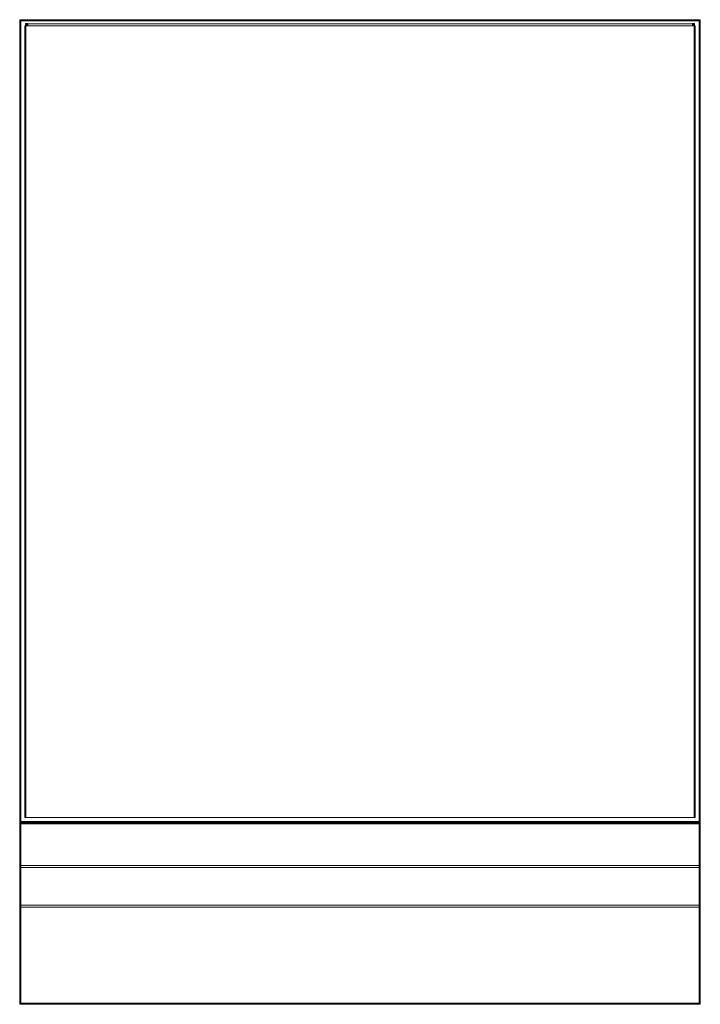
# Model space of a CAD drawing. Header units: millimetres. Extents: x 0 to 2521, y -552 to 867.
# Tile 1 of 4: x 0 to 598, y 2 to 867. Entities that reach past the tile are written whole.
import ezdxf

# ---------------------------------------------------------------- set-up
doc = ezdxf.new("R2010")
doc.units = ezdxf.units.MM
doc.layers.add('DF480101_dwg', color=8, linetype='Continuous', lineweight=9)

# ---------------------------------------------------------------- blocks, each defined once
blk = doc.blocks.new('DF480101_dwg-300031-Południe')
at = {"color": 18, "lineweight": 9}
for p, q in [((0.05, 866.84), (0.01, 866.48)), ((0.01, 866.48), (0.05, 866.84)), ((0.01, 866.48), (0.05, 866.48)), ((0.05, 866.84), (0.17, 867.12)), ((0.17, 867.12), (0.05, 866.84)), ((0.17, 867.1), (0.05, 866.83)), ((0.05, 866.84), (0.17, 867.1)), ((0.17, 867.02), (0.05, 866.79)), ((0.05, 866.83), (0.17, 867.02)), ((0.17, 866.89), (0.05, 866.71)), ((0.05, 866.79), (0.17, 866.89)), ((0.09, 866.83), (0.05, 866.84)), ((0.05, 866.48), (0.09, 866.83)), ((0.17, 866.71), (0.05, 866.61)), ((0.05, 866.71), (0.17, 866.71)), ((0.17, 866.48), (0.05, 866.61)), ((0.17, 866.48), (0.05, 866.48)), ((0.05, 866.48), (0.05, 162.69)), ((0.09, 866.83), (0.2, 867.1)), ((0.2, 866.79), (0.09, 866.83)), ((0.17, 867.12), (0.37, 867.32)), ((0.37, 867.32), (0.17, 867.12)), ((0.17, 867.1), (0.37, 867.29)), ((0.17, 867.02), (0.37, 867.19)), ((0.2, 867.1), (0.17, 867.12)), ((0.17, 867.1), (0.17, 867.12)), ((0.17, 867.02), (0.17, 867.1)), ((0.17, 866.89), (0.37, 867.02)), ((0.17, 866.89), (0.17, 867.02)), ((0.17, 866.71), (0.17, 866.89)), ((0.17, 866.48), (0.2, 866.79)), ((0.17, 866.71), (0.37, 866.79)), ((0.17, 866.48), (0.17, 866.71)), ((0.37, 866.48), (0.17, 866.48)), ((0.17, 866.48), (0.17, 162.69)), ((0.2, 867.1), (0.39, 867.29)), ((0.3, 867.02), (0.2, 867.1)), ((0.2, 866.79), (0.3, 867.02)), ((0.39, 866.71), (0.2, 866.79)), ((0.3, 867.02), (0.47, 867.19)), ((0.47, 866.89), (0.3, 867.02)), ((0.37, 867.32), (0.65, 867.44)), ((0.65, 867.44), (0.37, 867.32)), ((0.37, 867.29), (0.65, 867.4)), ((0.39, 867.29), (0.37, 867.32)), ((0.37, 867.29), (0.37, 867.32)), ((0.37, 867.19), (0.65, 867.29)), ((0.37, 867.19), (0.37, 867.29)), ((0.37, 867.02), (0.37, 867.19)), ((0.37, 867.02), (0.65, 867.1)), ((0.37, 866.79), (0.37, 867.02)), ((0.37, 866.79), (0.65, 866.83)), ((0.37, 866.48), (0.37, 866.79)), ((0.37, 866.48), (0.39, 866.71)), ((0.37, 866.48), (0.66, 866.61)), ((0.65, 866.48), (0.37, 866.48)), ((0.37, 866.48), (0.37, 162.69)), ((0.39, 867.29), (0.66, 867.4)), ((0.47, 867.19), (0.39, 867.29)), ((0.39, 866.71), (0.47, 866.89)), ((0.39, 866.71), (0.66, 866.61)), ((0.7, 866.71), (0.39, 866.71)), ((0.47, 867.19), (0.7, 867.29)), ((0.6, 867.02), (0.47, 867.19)), ((0.47, 866.89), (0.6, 867.02)), ((0.47, 866.89), (0.7, 866.71)), ((0.78, 866.79), (0.47, 866.89)), ((0.6, 867.02), (0.78, 867.1)), ((0.6, 867.02), (0.78, 866.79)), ((0.88, 866.83), (0.6, 867.02)), ((0.65, 867.44), (1.01, 867.48)), ((1.01, 867.48), (0.65, 867.44)), ((0.66, 867.4), (0.65, 867.44)), ((0.65, 867.4), (1.01, 867.44)), ((0.65, 867.4), (0.65, 867.44)), ((0.65, 867.29), (0.65, 867.4)), ((0.65, 867.29), (1.01, 867.32)), ((0.65, 867.1), (0.65, 867.29)), ((0.65, 867.1), (1.01, 867.12)), ((0.65, 866.83), (0.65, 867.1)), ((0.65, 866.83), (1.01, 866.84)), ((0.65, 866.48), (0.65, 866.83)), ((1.01, 866.48), (0.65, 866.48)), ((0.65, 866.48), (0.65, 162.69)), ((0.66, 867.4), (1.01, 867.44)), ((0.7, 867.29), (0.66, 867.4)), ((0.7, 867.29), (1.01, 867.32)), ((0.78, 867.1), (0.7, 867.29)), ((0.78, 867.1), (1.01, 867.12)), ((0.78, 867.1), (0.88, 866.83)), ((1.01, 866.84), (0.78, 867.1)), ((1.01, 866.48), (0.94, 866.84)), ((1.01, 867.48), (1.01, 867.44)), ((1.01, 867.44), (597.01, 867.44)), ((1.01, 867.44), (1.01, 867.32)), ((1.01, 867.32), (597.01, 867.32)), ((1.01, 867.32), (1.01, 867.12)), ((1.01, 867.12), (597.01, 867.12)), ((1.01, 867.12), (1.01, 866.84)), ((1.01, 866.84), (597.01, 866.84)), ((1.01, 162.69), (1.01, 866.48)), ((1.01, 866.48), (597.01, 866.48)), ((597.01, 867.44), (597.01, 867.48)), ((597.01, 867.48), (597.37, 867.44)), ((597.01, 867.48), (597.37, 867.44)), ((597.01, 867.32), (597.01, 867.44)), ((597.01, 867.44), (597.35, 867.4)), ((597.01, 867.32), (597.14, 867.44)), ((597.01, 867.12), (597.01, 867.32)), ((597.01, 867.32), (597.31, 867.29)), ((597.01, 867.32), (597.24, 867.32)), ((597.01, 866.84), (597.01, 867.12)), ((597.01, 867.12), (597.24, 867.1)), ((597.01, 867.12), (597.14, 866.83)), ((597.01, 867.12), (597.31, 867.12)), ((597.01, 866.84), (597.35, 866.84)), ((597.01, 866.48), (597.01, 866.84)), ((597.01, 866.48), (597.37, 866.48)), ((597.01, 866.48), (597.01, 162.69)), ((597.24, 867.32), (597.14, 867.44)), ((597.24, 867.1), (597.14, 866.83)), ((597.42, 867.32), (597.24, 867.44)), ((597.24, 867.44), (597.24, 867.32)), ((597.24, 867.32), (597.31, 867.12)), ((597.24, 867.32), (597.42, 867.32)), ((597.24, 867.1), (597.31, 867.29)), ((597.24, 867.1), (597.42, 867.02)), ((597.24, 866.79), (597.24, 867.1)), ((597.42, 867.02), (597.24, 866.79)), ((597.54, 867.32), (597.31, 867.44)), ((597.31, 867.44), (597.42, 867.32)), ((597.31, 867.29), (597.35, 867.4)), ((597.31, 867.29), (597.54, 867.19)), ((597.31, 867.12), (597.35, 866.84)), ((597.31, 867.12), (597.54, 867.12)), ((597.31, 866.71), (597.42, 867.02)), ((597.54, 866.89), (597.31, 866.71)), ((597.35, 867.4), (597.37, 867.44)), ((597.62, 867.32), (597.35, 867.44)), ((597.35, 867.44), (597.54, 867.32)), ((597.35, 867.4), (597.62, 867.29)), ((597.35, 866.61), (597.54, 866.89)), ((597.35, 866.84), (597.37, 866.48)), ((597.35, 866.84), (597.62, 866.84)), ((597.62, 866.71), (597.35, 866.61)), ((597.37, 867.44), (597.65, 867.32)), ((597.65, 867.32), (597.37, 867.44)), ((597.37, 867.44), (597.62, 867.32)), ((597.37, 866.48), (597.62, 866.71)), ((597.37, 162.69), (597.37, 866.48)), ((597.65, 866.48), (597.37, 866.48)), ((597.42, 867.32), (597.54, 867.12)), ((597.42, 867.32), (597.54, 867.32)), ((597.42, 867.02), (597.54, 867.19)), ((597.42, 867.02), (597.54, 866.89)), ((597.54, 867.32), (597.71, 867.12)), ((597.54, 867.32), (597.62, 867.32)), ((597.54, 867.19), (597.62, 867.29)), ((597.54, 867.19), (597.71, 867.02)), ((597.54, 867.12), (597.62, 866.84)), ((597.54, 867.12), (597.71, 867.12)), ((597.54, 866.89), (597.71, 867.02)), ((597.54, 866.89), (597.62, 866.71)), ((597.62, 867.29), (597.65, 867.32)), ((597.62, 867.32), (597.81, 867.12)), ((597.62, 867.32), (597.65, 867.32)), ((597.62, 867.29), (597.81, 867.1)), ((597.62, 866.84), (597.65, 866.48)), ((597.62, 866.84), (597.81, 866.84)), ((597.62, 866.71), (597.81, 866.79)), ((597.62, 866.71), (597.65, 866.48)), ((597.65, 867.32), (597.85, 867.12)), ((597.85, 867.12), (597.65, 867.32)), ((597.65, 162.69), (597.65, 866.48)), ((597.85, 866.48), (597.65, 866.48)), ((597.71, 867.12), (597.81, 866.84)), ((597.71, 867.12), (597.81, 867.12)), ((597.71, 867.02), (597.81, 867.1)), ((597.71, 867.02), (597.81, 866.79)), ((597.81, 867.1), (597.85, 867.12)), ((597.81, 867.12), (597.93, 866.84)), ((597.81, 867.12), (597.85, 867.12)), ((597.81, 867.1), (597.93, 866.83)), ((597.81, 866.84), (597.85, 866.48)), ((597.81, 866.84), (597.93, 866.84)), ((597.81, 866.79), (597.93, 866.83)), ((597.81, 866.79), (597.85, 866.48)), ((597.85, 867.12), (597.97, 866.84)), ((597.97, 866.84), (597.85, 867.12)), ((597.85, 162.69), (597.85, 866.48)), ((597.97, 866.48), (597.85, 866.48)), ((597.93, 866.83), (597.97, 866.84)), ((597.93, 866.84), (597.97, 866.48)), ((597.93, 866.84), (597.97, 866.84)), ((597.93, 866.83), (597.97, 866.48)), ((598.01, 866.48), (597.97, 866.84)), ((597.97, 866.84), (598.01, 866.48)), ((597.97, 162.69), (597.97, 866.48)), ((597.97, 866.48), (598.01, 866.48)), ((4.58, 862.05), (4.54, 862.05)), ((4.58, 166.2), (4.58, 862.05)), ((4.7, 862.05), (4.58, 862.05)), ((4.7, 166.2), (4.7, 862.05)), ((4.9, 862.05), (4.7, 862.05)), ((4.9, 166.2), (4.9, 862.05)), ((5.18, 862.05), (4.9, 862.05)), ((5.04, 864.06), (5.12, 864.06)), ((5.04, 862.26), (5.04, 864.06)), ((5.04, 863.86), (5.04, 864.06)), ((5.12, 863.85), (5.04, 863.86)), ((5.04, 863.86), (5.04, 862.06)), ((5.12, 862.26), (5.04, 862.26)), ((5.04, 862.26), (5.04, 862.06)), ((5.12, 864.06), (5.36, 864.07)), ((5.12, 864.06), (5.12, 862.26)), ((5.12, 862.05), (5.12, 863.85)), ((5.36, 863.85), (5.12, 863.85)), ((5.36, 862.27), (5.12, 862.26)), ((5.18, 166.2), (5.18, 862.05)), ((5.54, 862.05), (5.18, 862.05)), ((5.36, 864.07), (5.36, 862.27)), ((5.36, 864.07), (5.76, 864.07)), ((5.36, 862.05), (5.36, 863.85)), ((5.76, 863.85), (5.36, 863.85)), ((5.76, 862.27), (5.36, 862.27)), ((5.54, 166.2), (5.54, 862.05)), ((592.54, 862.05), (5.54, 862.05)), ((5.76, 864.07), (5.76, 862.27)), ((5.76, 864.07), (6.32, 864.07)), ((5.76, 862.05), (5.76, 863.85)), ((6.32, 863.84), (5.76, 863.85)), ((6.32, 862.27), (5.76, 862.27)), ((6.32, 864.07), (6.32, 862.27)), ((6.32, 864.07), (7.04, 864.07)), ((6.32, 862.05), (6.32, 863.84)), ((7.04, 863.84), (6.32, 863.84)), ((7.04, 862.27), (6.32, 862.27)), ((7.04, 862.04), (7.04, 863.84)), ((591.04, 863.84), (7.04, 863.84)), ((7.04, 862.04), (591.04, 862.04)), ((591.04, 864.07), (591.76, 864.07)), ((591.76, 863.84), (591.04, 863.84)), ((591.04, 863.84), (591.04, 862.04)), ((591.76, 862.27), (591.04, 862.27)), ((591.76, 864.07), (591.76, 862.27)), ((591.76, 864.07), (592.32, 864.07)), ((592.32, 863.85), (591.76, 863.84)), ((591.76, 863.84), (591.76, 862.05)), ((592.32, 862.27), (591.76, 862.27)), ((592.32, 864.07), (592.32, 862.27)), ((592.32, 864.07), (592.72, 864.07)), ((592.72, 863.85), (592.32, 863.85)), ((592.32, 863.85), (592.32, 862.05)), ((592.72, 862.27), (592.32, 862.27)), ((592.9, 862.05), (592.54, 862.05)), ((592.54, 862.05), (592.54, 166.2)), ((592.72, 864.07), (592.72, 862.27)), ((592.72, 864.07), (592.96, 864.06)), ((592.96, 863.85), (592.72, 863.85)), ((592.72, 863.85), (592.72, 862.05)), ((592.96, 862.26), (592.72, 862.27)), ((593.18, 862.05), (592.9, 862.05)), ((592.9, 862.05), (592.9, 166.2)), ((592.96, 864.06), (592.96, 862.26)), ((592.96, 864.06), (593.04, 864.06)), ((593.04, 863.86), (592.96, 863.85)), ((592.96, 863.85), (592.96, 862.05)), ((593.04, 862.26), (592.96, 862.26)), ((593.04, 864.06), (593.04, 862.26)), ((593.04, 864.06), (593.04, 863.86)), ((593.04, 862.06), (593.04, 863.86)), ((593.04, 862.06), (593.04, 862.26)), ((593.38, 862.05), (593.18, 862.05)), ((593.18, 862.05), (593.18, 166.2)), ((593.5, 862.05), (593.38, 862.05)), ((593.38, 862.05), (593.38, 166.2)), ((593.54, 862.05), (593.5, 862.05)), ((593.5, 862.05), (593.5, 166.2)), ((4.54, 166.2), (4.58, 166.2)), ((4.58, 166.2), (4.7, 166.2)), ((4.7, 166.2), (4.9, 166.2)), ((4.9, 166.2), (5.18, 166.2)), ((5.18, 166.2), (5.54, 166.2)), ((5.54, 166.2), (592.54, 166.2)), ((592.54, 166.2), (592.9, 166.2)), ((592.9, 166.2), (593.18, 166.2)), ((593.18, 166.2), (593.38, 166.2)), ((593.38, 166.2), (593.5, 166.2)), ((593.5, 166.2), (593.54, 166.2)), ((0.01, 162.69), (0.03, 162.33)), ((0.01, 162.69), (0.05, 162.34)), ((0.01, 162.69), (0.05, 162.69)), ((0.01, 162.69), (0.03, 162.33)), ((0.01, 162.33), (0.01, 162.05)), ((0.01, 162.05), (0.17, 162.05)), ((0.01, 162.05), (0.01, 161.85)), ((0.17, 161.53), (0.01, 161.85)), ((0.01, 161.85), (0.03, 161.69)), ((0.01, 161.69), (0.01, 161.85)), ((0.05, 161.65), (0.01, 123.09)), ((0.03, 162.33), (0.17, 162.05)), ((0.05, 162.69), (0.17, 162.69)), ((0.17, 162.69), (0.05, 162.56)), ((0.17, 162.46), (0.05, 162.56)), ((0.17, 162.28), (0.05, 162.46)), ((0.05, 162.46), (0.17, 162.46)), ((0.17, 162.15), (0.05, 162.39)), ((0.05, 162.39), (0.17, 162.28)), ((0.17, 162.08), (0.05, 162.34)), ((0.05, 162.34), (0.17, 162.15)), ((0.05, 162.33), (0.17, 162.05)), ((0.17, 162.05), (0.05, 162.33)), ((0.05, 162.33), (0.17, 162.08)), ((0.17, 161.53), (0.05, 161.65)), ((0.05, 161.65), (0.21, 123.29)), ((0.17, 162.69), (0.37, 162.69)), ((0.17, 162.69), (0.17, 162.46)), ((0.17, 162.46), (0.37, 162.39)), ((0.17, 162.46), (0.17, 162.28)), ((0.17, 162.28), (0.37, 162.15)), ((0.17, 162.28), (0.17, 162.15)), ((0.17, 162.15), (0.37, 161.98)), ((0.17, 162.15), (0.17, 162.08)), ((0.17, 162.08), (0.37, 161.88)), ((0.17, 162.08), (0.17, 162.05)), ((0.17, 162.05), (0.37, 161.85)), ((0.37, 161.85), (0.17, 162.05)), ((0.37, 161.33), (0.17, 161.53)), ((0.17, 161.53), (0.41, 123.49)), ((0.17, 161.53), (0.21, 123.29)), ((0.37, 162.69), (0.65, 162.69)), ((0.37, 162.69), (0.37, 162.39)), ((0.37, 162.39), (0.65, 162.34)), ((0.37, 162.39), (0.37, 162.15)), ((0.37, 162.15), (0.65, 162.08)), ((0.37, 162.15), (0.37, 161.98)), ((0.37, 161.98), (0.65, 161.88)), ((0.37, 161.98), (0.37, 161.88)), ((0.37, 161.88), (0.65, 161.77)), ((0.37, 161.88), (0.37, 161.85)), ((0.37, 161.85), (0.65, 161.73)), ((0.65, 161.73), (0.37, 161.85)), ((0.37, 161.85), (0.53, 161.53)), ((0.37, 161.33), (0.61, 123.69)), ((0.37, 161.33), (0.41, 123.49)), ((0.53, 161.33), (0.37, 161.33)), ((0.53, 161.53), (0.67, 161.69)), ((0.69, 161.65), (0.53, 161.53)), ((597.49, 161.53), (0.53, 161.53)), ((0.53, 161.53), (0.53, 161.33)), ((0.53, 161.33), (0.69, 161.05)), ((597.49, 161.33), (0.53, 161.33)), ((0.65, 161.05), (0.61, 123.69)), ((0.65, 162.69), (1.01, 162.69)), ((0.65, 162.69), (0.65, 162.34)), ((0.65, 162.34), (1.01, 162.33)), ((0.65, 162.34), (0.65, 162.08)), ((0.65, 162.08), (1.01, 162.05)), ((0.65, 162.08), (0.65, 161.88)), ((0.65, 161.88), (1.01, 161.85)), ((0.65, 161.88), (0.65, 161.77)), ((0.65, 161.77), (1.01, 161.73)), ((0.65, 161.77), (0.65, 161.73)), ((1.01, 161.69), (0.65, 161.73)), ((1.01, 161.69), (0.65, 161.73)), ((1.01, 160.69), (0.65, 161.05)), ((0.65, 161.05), (0.81, 123.89)), ((1.01, 160.69), (0.69, 161.05)), ((597.33, 161.05), (0.69, 161.05)), ((1.01, 160.69), (0.81, 123.89)), ((1.01, 162.33), (1.01, 162.69)), ((597.01, 162.69), (1.01, 162.69)), ((1.01, 162.33), (1.01, 162.05)), ((597.01, 162.33), (1.01, 162.33)), ((597.01, 162.05), (1.01, 162.05)), ((1.01, 162.05), (1.01, 161.85)), ((1.01, 161.85), (1.01, 161.73)), ((597.01, 161.85), (1.01, 161.85)), ((1.01, 161.73), (1.01, 161.69)), ((597.01, 161.73), (1.01, 161.73)), ((1.01, 160.69), (597.01, 160.69)), ((1.01, 124.09), (1.01, 160.69)), ((597.01, 162.69), (597.37, 162.69)), ((597.01, 162.69), (597.01, 162.33)), ((597.01, 162.05), (597.01, 162.33)), ((597.01, 162.33), (597.35, 162.33)), ((597.01, 161.85), (597.01, 162.05)), ((597.01, 162.05), (597.31, 162.05)), ((597.01, 161.73), (597.01, 161.85)), ((597.01, 161.85), (597.24, 161.85)), ((597.01, 161.85), (597.14, 161.73)), ((597.01, 161.69), (597.01, 161.73)), ((597.01, 161.69), (597.37, 161.73)), ((597.01, 161.69), (597.37, 161.73)), ((597.01, 160.69), (597.33, 161.05)), ((597.01, 160.69), (597.37, 161.05)), ((597.01, 124.09), (597.37, 161.05)), ((597.01, 160.69), (597.01, 124.09)), ((597.24, 161.85), (597.14, 161.73)), ((597.21, 123.89), (597.65, 161.33)), ((597.21, 123.89), (597.37, 161.05)), ((597.24, 161.85), (597.31, 162.05)), ((597.24, 161.85), (597.42, 161.85)), ((597.42, 161.85), (597.24, 161.73)), ((597.24, 161.73), (597.24, 161.85)), ((597.31, 162.05), (597.35, 162.33)), ((597.31, 162.05), (597.54, 162.05)), ((597.54, 161.85), (597.31, 161.73)), ((597.31, 161.73), (597.42, 161.85)), ((597.49, 161.53), (597.33, 161.65)), ((597.33, 161.05), (597.49, 161.33)), ((597.35, 162.33), (597.37, 162.69)), ((597.35, 162.33), (597.62, 162.33)), ((597.65, 161.85), (597.35, 161.69)), ((597.62, 161.85), (597.35, 161.73)), ((597.35, 161.73), (597.54, 161.85)), ((597.35, 161.05), (597.49, 161.33)), ((597.37, 162.69), (597.65, 162.69)), ((597.65, 161.85), (597.37, 161.73)), ((597.37, 161.73), (597.65, 161.85)), ((597.37, 161.73), (597.62, 161.85)), ((597.41, 123.69), (597.85, 161.53)), ((597.41, 123.69), (597.65, 161.33)), ((597.42, 161.85), (597.54, 162.05)), ((597.42, 161.85), (597.54, 161.85)), ((597.49, 161.53), (597.65, 161.85)), ((597.49, 161.33), (597.49, 161.53)), ((597.65, 161.33), (597.49, 161.33)), ((597.54, 162.05), (597.62, 162.33)), ((597.54, 162.05), (597.71, 162.05)), ((597.54, 161.85), (597.71, 162.05)), ((597.54, 161.85), (597.62, 161.85)), ((597.61, 123.49), (597.97, 161.65)), ((597.61, 123.49), (597.85, 161.53)), ((597.62, 162.33), (597.65, 162.69)), ((597.62, 162.33), (597.81, 162.33)), ((597.62, 161.85), (597.81, 162.05)), ((597.62, 161.85), (597.65, 161.85)), ((597.65, 162.69), (597.85, 162.69)), ((597.85, 162.05), (597.65, 161.85)), ((597.65, 161.85), (597.85, 162.05)), ((597.85, 161.53), (597.65, 161.33)), ((597.71, 162.05), (597.81, 162.33)), ((597.71, 162.05), (597.81, 162.05)), ((597.81, 162.33), (597.85, 162.69)), ((597.81, 162.33), (597.93, 162.33)), ((597.81, 162.05), (597.93, 162.33)), ((597.81, 162.05), (597.85, 162.05)), ((597.81, 123.29), (597.97, 161.65)), ((597.85, 162.69), (597.97, 162.69)), ((597.97, 162.33), (597.85, 162.05)), ((597.85, 162.05), (597.97, 162.33)), ((597.85, 162.05), (598.01, 162.05)), ((598.01, 161.85), (597.85, 161.53)), ((597.85, 161.69), (597.85, 148.93)), ((597.85, 161.53), (597.99, 161.69)), ((597.97, 161.65), (597.85, 161.53)), ((597.93, 162.33), (597.97, 162.69)), ((597.93, 162.33), (597.97, 162.33)), ((597.97, 162.33), (598.01, 162.69)), ((598.01, 162.69), (597.97, 162.69)), ((598.01, 162.69), (597.99, 162.33)), ((598.01, 162.05), (597.99, 162.33)), ((598.01, 161.85), (598.01, 162.05)), ((598.01, 161.73), (598.01, 161.85)), ((598.01, 123.09), (598.01, 161.69)), ((0.01, 123.09), (0.21, 123.29)), ((0.01, 123.09), (0.21, 122.97)), ((0.01, 123.09), (0.01, 88.65)), ((0.21, 123.29), (0.41, 123.49)), ((0.41, 122.78), (0.21, 122.93)), ((0.41, 123.49), (0.61, 123.69)), ((0.61, 123.69), (0.41, 123.35)), ((0.61, 123.47), (0.41, 123.35)), ((0.41, 123.27), (0.61, 123.47)), ((0.61, 123.05), (0.41, 123.13)), ((0.41, 122.92), (0.61, 123.05)), ((0.61, 122.84), (0.41, 122.92)), ((0.41, 122.78), (0.61, 122.84)), ((0.61, 122.63), (0.41, 122.78)), ((0.61, 123.69), (0.81, 123.89)), ((0.81, 122.47), (0.61, 122.63)), ((0.81, 123.89), (1.01, 124.09)), ((1.01, 122.32), (0.81, 122.47)), ((1.01, 123.73), (1.01, 124.09)), ((597.01, 124.09), (1.01, 124.09)), ((1.01, 123.73), (1.01, 123.38)), ((1.01, 123.38), (1.01, 123.03)), ((1.01, 123.03), (1.01, 122.67)), ((1.01, 122.67), (1.01, 122.32)), ((1.01, 122.32), (597.01, 122.32)), ((1.01, 89.41), (1.01, 122.32)), ((597.01, 124.09), (597.21, 123.89)), ((597.01, 124.09), (597.01, 123.73)), ((597.01, 123.38), (597.01, 123.73)), ((597.01, 123.03), (597.01, 123.38)), ((597.01, 122.67), (597.01, 123.03)), ((597.01, 122.32), (597.01, 122.67)), ((597.01, 122.32), (597.15, 122.53)), ((597.21, 122.47), (597.01, 122.32)), ((597.01, 122.32), (597.01, 89.41)), ((597.25, 123.14), (597.13, 122.91)), ((597.29, 122.75), (597.17, 122.51)), ((597.21, 123.89), (597.41, 123.69)), ((597.21, 122.83), (597.25, 123.14)), ((597.21, 122.47), (597.37, 122.67)), ((597.41, 122.63), (597.21, 122.47)), ((597.49, 122.9), (597.33, 122.71)), ((597.41, 123.69), (597.61, 123.49)), ((597.41, 122.63), (597.49, 122.9)), ((597.61, 122.78), (597.41, 122.63)), ((597.61, 123.49), (597.81, 123.29)), ((597.81, 122.93), (597.61, 122.78)), ((598.01, 123.09), (597.81, 123.29)), ((597.87, 122.98), (598.01, 123.09)), ((598.01, 88.65), (598.01, 123.09)), ((0.01, 88.65), (0.21, 88.8)), ((0.01, 88.65), (0.21, 88.48)), ((0.01, 88.65), (0.01, 3.17)), ((0.21, 88.45), (0.05, 3.17)), ((0.41, 88.25), (0.05, 3.17)), ((0.41, 88.25), (0.17, 3.17)), ((0.61, 88.05), (0.17, 3.17)), ((0.21, 88.8), (0.41, 88.95)), ((0.41, 88.25), (0.21, 88.45)), ((0.37, 88.81), (0.65, 88.69)), ((0.65, 88.69), (0.37, 88.81)), ((0.53, 88.49), (0.37, 88.81)), ((0.67, 88.65), (0.37, 88.81)), ((0.61, 88.05), (0.37, 3.17)), ((0.81, 87.85), (0.37, 3.17)), ((0.39, 88.84), (0.66, 88.72)), ((0.41, 88.95), (0.61, 89.11)), ((0.61, 89.11), (0.41, 88.81)), ((0.61, 88.89), (0.41, 88.81)), ((0.41, 88.67), (0.61, 88.89)), ((0.61, 88.47), (0.41, 88.6)), ((0.41, 88.39), (0.61, 88.47)), ((0.61, 88.26), (0.41, 88.39)), ((0.41, 88.25), (0.61, 88.26)), ((0.61, 88.05), (0.41, 88.25)), ((0.47, 88.94), (0.7, 88.84)), ((0.53, 88.49), (0.69, 88.61)), ((0.53, 88.29), (0.53, 88.49)), ((0.61, 89.11), (0.81, 89.26)), ((0.81, 87.85), (0.61, 88.05)), ((0.66, 88.72), (0.65, 88.69)), ((0.65, 88.69), (1.01, 88.65)), ((1.01, 88.65), (0.65, 88.69)), ((0.81, 87.85), (0.65, 3.17)), ((1.01, 87.65), (0.65, 3.17)), ((0.7, 88.84), (0.66, 88.72)), ((0.66, 88.72), (1.01, 88.69)), ((1.01, 88.65), (0.67, 88.65)), ((0.78, 89.03), (0.7, 88.84)), ((0.7, 88.84), (1.01, 88.81)), ((1.01, 89.29), (0.78, 89.03)), ((0.78, 89.03), (1.01, 89.01)), ((0.81, 89.26), (1.01, 89.41)), ((1.01, 87.65), (0.81, 87.85)), ((1.01, 89.06), (1.01, 89.41)), ((597.01, 89.41), (1.01, 89.41)), ((1.01, 89.06), (1.01, 88.71)), ((1.01, 88.71), (1.01, 88.35)), ((1.01, 88.35), (1.01, 88)), ((1.01, 87.65), (597.01, 87.65)), ((1.01, 3.17), (1.01, 87.65)), ((597.01, 89.41), (597.21, 89.26)), ((597.01, 89.41), (597.01, 89.06)), ((597.01, 89.01), (597.14, 89.3)), ((597.01, 88.71), (597.01, 89.06)), ((597.01, 89.06), (597.13, 88.61)), ((597.01, 89.01), (597.24, 89.03)), ((597.01, 88.81), (597.31, 88.84)), ((597.01, 88.69), (597.35, 88.72)), ((597.01, 88.35), (597.01, 88.71)), ((597.01, 88.65), (597.37, 88.69)), ((597.01, 88.65), (597.37, 88.69)), ((597.01, 88.65), (597.35, 88.65)), ((597.01, 88), (597.01, 88.35)), ((597.01, 87.65), (597.21, 87.85)), ((597.01, 3.17), (597.21, 87.85)), ((597.01, 87.65), (597.01, 3.17)), ((597.17, 88.94), (597.13, 88.61)), ((597.25, 88.52), (597.17, 88.94)), ((597.21, 89.26), (597.41, 89.11)), ((597.41, 88.05), (597.21, 87.85)), ((597.37, 3.17), (597.21, 87.85)), ((597.24, 89.03), (597.31, 88.84)), ((597.33, 88.81), (597.25, 88.52)), ((597.31, 88.84), (597.54, 88.94)), ((597.31, 88.84), (597.35, 88.72)), ((597.37, 88.43), (597.33, 88.81)), ((597.33, 88.61), (597.49, 88.49)), ((597.35, 88.72), (597.62, 88.84)), ((597.35, 88.72), (597.37, 88.69)), ((597.35, 88.65), (597.49, 88.49)), ((597.65, 88.81), (597.37, 88.69)), ((597.37, 88.69), (597.65, 88.81)), ((597.49, 88.69), (597.37, 88.43)), ((597.37, 3.17), (597.41, 88.05)), ((597.41, 89.11), (597.61, 88.95)), ((597.61, 88.25), (597.41, 88.05)), ((597.65, 3.17), (597.41, 88.05)), ((597.65, 88.81), (597.49, 88.49)), ((597.49, 88.34), (597.49, 88.69)), ((597.65, 88.57), (597.49, 88.34)), ((597.49, 88.49), (597.49, 88.29)), ((597.61, 88.95), (597.81, 88.8)), ((597.81, 88.45), (597.61, 88.25)), ((597.65, 3.17), (597.61, 88.25)), ((597.85, 3.17), (597.61, 88.25)), ((598.01, 88.65), (597.81, 88.8)), ((597.81, 88.45), (598.01, 88.65)), ((597.85, 3.17), (597.81, 88.45)), ((597.97, 3.17), (597.81, 88.45)), ((597.97, 3.17), (598.01, 88.65)), ((0.05, 2.81), (0.01, 3.17)), ((0.01, 3.17), (0.05, 3.17)), ((0.01, 3.17), (0.05, 3.17)), ((0.01, 3.17), (0.05, 2.82)), ((0.05, 3.17), (0.17, 3.17)), ((0.05, 3.17), (0.09, 2.82)), ((0.17, 3.17), (0.05, 3.04)), ((0.17, 2.94), (0.05, 3.04)), ((0.17, 2.76), (0.05, 2.94)), ((0.05, 2.94), (0.17, 2.94)), ((0.17, 2.63), (0.05, 2.87)), ((0.05, 2.87), (0.17, 2.76)), ((0.09, 2.82), (0.05, 2.81)), ((0.17, 2.55), (0.05, 2.82)), ((0.05, 2.82), (0.17, 2.63)), ((0.05, 2.81), (0.17, 2.53)), ((0.17, 2.53), (0.05, 2.81)), ((0.05, 2.81), (0.17, 2.55)), ((0.2, 2.87), (0.09, 2.82)), ((0.09, 2.82), (0.2, 2.55)), ((0.17, 3.17), (0.37, 3.17)), ((0.17, 3.17), (0.2, 2.87)), ((0.17, 3.17), (0.17, 2.94)), ((0.17, 2.94), (0.37, 2.87)), ((0.17, 2.94), (0.17, 2.76)), ((0.17, 2.76), (0.37, 2.63)), ((0.17, 2.76), (0.17, 2.63)), ((0.17, 2.63), (0.37, 2.46)), ((0.17, 2.63), (0.17, 2.55)), ((0.2, 2.55), (0.17, 2.53)), ((0.17, 2.55), (0.37, 2.36)), ((0.17, 2.55), (0.17, 2.53)), ((0.17, 2.53), (0.37, 2.33)), ((0.37, 2.33), (0.17, 2.53)), ((0.39, 2.94), (0.2, 2.87)), ((0.2, 2.87), (0.3, 2.63)), ((0.3, 2.63), (0.2, 2.55)), ((0.2, 2.55), (0.39, 2.36)), ((0.47, 2.76), (0.3, 2.63)), ((0.3, 2.63), (0.47, 2.46)), ((0.37, 3.17), (0.65, 3.17)), ((0.37, 3.17), (0.39, 2.94)), ((0.37, 3.17), (0.66, 3.04)), ((0.37, 3.17), (0.37, 2.87)), ((0.37, 2.87), (0.65, 2.82)), ((0.37, 2.87), (0.37, 2.63)), ((0.37, 2.63), (0.65, 2.55)), ((0.37, 2.63), (0.37, 2.46)), ((0.37, 2.46), (0.65, 2.36)), ((0.37, 2.46), (0.37, 2.36)), ((0.39, 2.36), (0.37, 2.33)), ((0.37, 2.36), (0.65, 2.25)), ((0.37, 2.36), (0.37, 2.33)), ((0.37, 2.33), (0.65, 2.21)), ((0.65, 2.21), (0.37, 2.33)), ((0.39, 2.94), (0.66, 3.04)), ((0.39, 2.94), (0.47, 2.76)), ((0.7, 2.94), (0.39, 2.94)), ((0.47, 2.46), (0.39, 2.36)), ((0.39, 2.36), (0.66, 2.25)), ((0.47, 2.76), (0.7, 2.94)), ((0.78, 2.87), (0.47, 2.76)), ((0.47, 2.76), (0.6, 2.63)), ((0.6, 2.63), (0.47, 2.46)), ((0.47, 2.46), (0.7, 2.36)), ((0.6, 2.63), (0.78, 2.87)), ((0.88, 2.82), (0.6, 2.63)), ((0.6, 2.63), (0.78, 2.55)), ((0.65, 3.17), (1.01, 3.17)), ((0.65, 3.17), (0.65, 2.82)), ((0.65, 2.82), (1.01, 2.81)), ((0.65, 2.82), (0.65, 2.55)), ((0.65, 2.55), (1.01, 2.53)), ((0.65, 2.55), (0.65, 2.36)), ((0.65, 2.36), (1.01, 2.33)), ((0.65, 2.36), (0.65, 2.25)), ((0.66, 2.25), (0.65, 2.21)), ((0.65, 2.25), (1.01, 2.21)), ((0.65, 2.25), (0.65, 2.21)), ((0.65, 2.21), (1.01, 2.17)), ((1.01, 2.17), (0.65, 2.21)), ((0.7, 2.36), (0.66, 2.25)), ((0.66, 2.25), (1.01, 2.21)), ((0.78, 2.55), (0.7, 2.36)), ((0.7, 2.36), (1.01, 2.33)), ((0.78, 2.55), (0.88, 2.82)), ((1.01, 2.81), (0.78, 2.55)), ((0.78, 2.55), (1.01, 2.53)), ((597.01, 3.17), (1.01, 3.17)), ((1.01, 3.17), (1.01, 2.81)), ((1.01, 2.81), (597.01, 2.81)), ((1.01, 2.81), (1.01, 2.53)), ((1.01, 2.53), (597.01, 2.53)), ((1.01, 2.53), (1.01, 2.33)), ((1.01, 2.33), (597.01, 2.33)), ((1.01, 2.33), (1.01, 2.21)), ((1.01, 2.21), (597.01, 2.21)), ((1.01, 2.17), (1.01, 2.21)), ((597.01, 2.81), (597.01, 3.17)), ((597.01, 3.17), (597.37, 3.17)), ((597.01, 3.17), (597.35, 2.81)), ((597.01, 2.53), (597.14, 2.82)), ((597.01, 2.53), (597.01, 2.81)), ((597.01, 2.81), (597.35, 2.81)), ((597.01, 2.81), (597.31, 2.53)), ((597.01, 2.53), (597.24, 2.55)), ((597.01, 2.33), (597.01, 2.53)), ((597.01, 2.53), (597.31, 2.53)), ((597.01, 2.33), (597.31, 2.36)), ((597.01, 2.21), (597.01, 2.33)), ((597.01, 2.33), (597.24, 2.33)), ((597.01, 2.33), (597.14, 2.21)), ((597.01, 2.21), (597.35, 2.25)), ((597.01, 2.17), (597.37, 2.21)), ((597.01, 2.17), (597.37, 2.21)), ((597.01, 2.17), (597.01, 2.21)), ((597.24, 2.55), (597.14, 2.82)), ((597.24, 2.33), (597.14, 2.21)), ((597.42, 2.63), (597.24, 2.87)), ((597.24, 2.87), (597.24, 2.55)), ((597.24, 2.55), (597.42, 2.63)), ((597.24, 2.55), (597.31, 2.36)), ((597.24, 2.33), (597.31, 2.53)), ((597.24, 2.33), (597.42, 2.33)), ((597.42, 2.33), (597.24, 2.21)), ((597.24, 2.21), (597.24, 2.33)), ((597.54, 2.76), (597.31, 2.94)), ((597.31, 2.94), (597.42, 2.63)), ((597.31, 2.53), (597.35, 2.81)), ((597.31, 2.53), (597.55, 2.53)), ((597.31, 2.36), (597.54, 2.46)), ((597.31, 2.36), (597.35, 2.25)), ((597.55, 2.33), (597.31, 2.21)), ((597.31, 2.21), (597.42, 2.33)), ((597.35, 2.81), (597.37, 3.17)), ((597.62, 2.94), (597.35, 3.04)), ((597.35, 3.04), (597.54, 2.76)), ((597.35, 2.81), (597.62, 2.81)), ((597.35, 2.25), (597.62, 2.36)), ((597.62, 2.33), (597.35, 2.21)), ((597.35, 2.21), (597.55, 2.33)), ((597.35, 2.25), (597.37, 2.21)), ((597.37, 3.17), (597.65, 3.17)), ((597.37, 3.17), (597.62, 2.94)), ((597.37, 2.21), (597.65, 2.33)), ((597.65, 2.33), (597.37, 2.21)), ((597.37, 2.21), (597.62, 2.33)), ((597.42, 2.63), (597.54, 2.76)), ((597.42, 2.63), (597.54, 2.46)), ((597.42, 2.33), (597.55, 2.53)), ((597.42, 2.33), (597.55, 2.33)), ((597.54, 2.76), (597.62, 2.94)), ((597.54, 2.76), (597.71, 2.63)), ((597.54, 2.46), (597.71, 2.63)), ((597.54, 2.46), (597.62, 2.36)), ((597.55, 2.53), (597.62, 2.81)), ((597.55, 2.53), (597.71, 2.53)), ((597.55, 2.33), (597.71, 2.53)), ((597.55, 2.33), (597.62, 2.33)), ((597.62, 2.94), (597.65, 3.17)), ((597.62, 2.81), (597.65, 3.17)), ((597.62, 2.94), (597.81, 2.87)), ((597.62, 2.81), (597.81, 2.81)), ((597.62, 2.36), (597.81, 2.55)), ((597.62, 2.33), (597.81, 2.53)), ((597.62, 2.36), (597.65, 2.33)), ((597.62, 2.33), (597.65, 2.33)), ((597.65, 3.17), (597.85, 3.17)), ((597.65, 2.33), (597.85, 2.53)), ((597.85, 2.53), (597.65, 2.33)), ((597.71, 2.63), (597.81, 2.87)), ((597.71, 2.53), (597.81, 2.81)), ((597.71, 2.63), (597.81, 2.55)), ((597.71, 2.53), (597.81, 2.53)), ((597.81, 2.87), (597.85, 3.17)), ((597.81, 2.81), (597.85, 3.17)), ((597.81, 2.87), (597.93, 2.82)), ((597.81, 2.55), (597.93, 2.82)), ((597.81, 2.81), (597.93, 2.81)), ((597.81, 2.53), (597.93, 2.81)), ((597.81, 2.55), (597.85, 2.53)), ((597.81, 2.53), (597.85, 2.53)), ((597.85, 3.17), (597.97, 3.17)), ((597.85, 3.17), (597.93, 2.81)), ((597.85, 2.53), (597.97, 2.81)), ((597.97, 2.81), (597.85, 2.53)), ((597.93, 2.82), (597.97, 3.17)), ((597.93, 2.81), (597.97, 3.17)), ((597.93, 2.82), (597.97, 2.81)), ((597.93, 2.81), (597.97, 2.81)), ((597.97, 3.17), (598.01, 3.17)), ((598.01, 3.17), (597.97, 2.81)), ((597.97, 2.81), (598.01, 3.17)), ((598.01, 3.17), (597.97, 3.17)), ((597.97, 3.17), (597.97, 2.81))]:
    blk.add_line(p, q, dxfattribs=at)

msp = doc.modelspace()

# ---------------------------------------------------------------- block references
at = {"layer": 'DF480101_dwg', "color": 18}
msp.add_blockref('DF480101_dwg-300031-Południe', (0, 0), dxfattribs=at)

doc.saveas('drawing.dxf')
